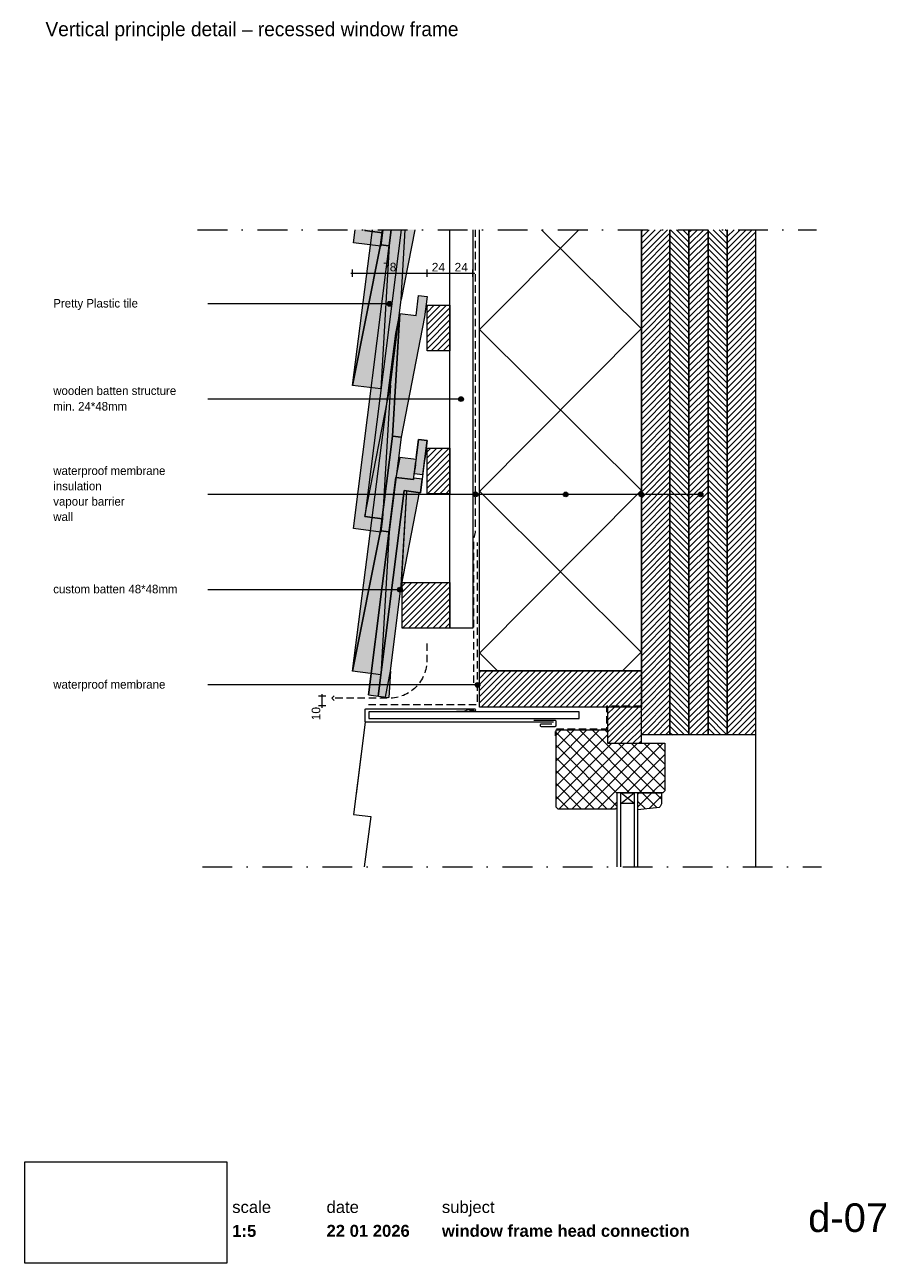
# Paper-space layout 'd-07 window frame head connection' of a CAD drawing. Header units: millimetres. Extents: x 14 to 195, y 11 to 271.
import ezdxf
from ezdxf.xclip import XClip

# ---------------------------------------------------------------- set-up
doc = ezdxf.new("R2010")
doc.units = ezdxf.units.MM
doc.header["$MEASUREMENT"] = 0
doc.header["$XCLIPFRAME"] = 0
for name, pattern in [('B0302', [12.51, 6.26, -3.125, 0, -3.125]), ('B0701', [2.3412, 1.56, -0.7812]), ('Wipeout_Contour', [1000, 0, -1000])]:
    doc.linetypes.add(name, pattern=pattern)
for name, color, linetype in [('#01', 7, 'Continuous'), ('00 tegels', 7, 'Continuous'), ('Dim - 1_50_100', 7, 'Continuous'), ('Info - 1_50_100', 7, 'Continuous'), ('Info - 1_5_10', 7, 'Continuous'), ('Info - Nederlands', 7, 'Continuous')]:
    doc.layers.add(name, color=color, linetype=linetype)
doc.styles.add('GENERATED_STYLE_1', font='HelveticaNeue.ttc')
doc.styles.add('GENERATED_STYLE_2', font='HelveticaNeue.ttc')
doc.styles.add('GENERATED_STYLE_3', font='Helvetica.ttc')
doc.styles.add('GENERATED_STYLE_4', font='txt')
picture_1 = doc.add_image_def('image1.png', size_in_pixel=(317, 159))
pattern_1 = [(45, (-1618.2844, -122.2952), (-0.6363961, 0.6363961), [])]
pattern_2 = [(315, (-1618.2844, -122.2952), (0.6363961, 0.6363961), [])]
pattern_3 = [(45, (-1618.2844, -122.2952), (-1.3435029, 1.3435029), []), (135, (-1618.2844, -122.2952), (1.3435029, 1.3435029), [])]

# ---------------------------------------------------------------- blocks, each defined once
blk = doc.blocks.new('Drawing_1_1', base_point=(-200, 60))
at = {"color": 2, "linetype": 'Continuous', "lineweight": 0}
for s, insert, char_height, attachment_point, style in [('\\A1;{\\pql;\\fHelvetica Neue|b0|i0|c0|p0;\\W1.000000;date}', (77.08, 24.14), 2.5, 1, 'GENERATED_STYLE_1'), ('\\A1;{\\pql;\\fHelvetica Neue|b0|i0|c0|p0;\\W1.000000;subject}', (101.31, 24.14), 2.5, 1, 'GENERATED_STYLE_1'), ('\\A1;{\\pqr;\\fHelvetica Neue|b0|i0|c0|p0;\\W1.000000;d-07}', (195, 23.65), 6, 3, 'GENERATED_STYLE_1'), ('\\A1;{\\pql;\\fHelvetica Neue|b1|i0|c0|p0;\\W1.000000;1:5}', (57.28, 19.12), 2.5, 1, 'GENERATED_STYLE_2'), ('\\A1;{\\pql;\\fHelvetica Neue|b1|i0|c0|p0;\\W1.000000;22 01 2026}', (77.08, 19.14), 2.5, 1, 'GENERATED_STYLE_2'), ('\\A1;{\\pql;\\fHelvetica Neue|b1|i0|c0|p0;\\W1.000000;window frame head connection}', (101.31, 19.14), 2.5, 1, 'GENERATED_STYLE_2')]:
    blk.add_mtext(s, dxfattribs=dict(at, insert=insert, char_height=char_height, attachment_point=attachment_point, style=style))
at = {"color": 254, "linetype": 'Wipeout_Contour', "lineweight": 0, "ltscale": 174.062972}
blk.add_wipeout([(13.71, 11.09), (56.11, 11.09), (56.11, 32.35), (13.71, 32.35)], dxfattribs=at)
at = {"color": 2, "linetype": 'Continuous', "lineweight": 0, "insert": (57.28, 24.14), "char_height": 2.5, "attachment_point": 1, "style": 'GENERATED_STYLE_1'}
blk.add_mtext('\\A1;{\\pql;\\fHelvetica Neue|b0|i0|c0|p0;\\W1.000000;scale}', dxfattribs=at)
at = {"color": 9, "lineweight": 0}
image = blk.add_image(picture_1, insert=(13.71, 11.09), size_in_units=(42.4, 21.27), dxfattribs=at)
image.set_boundary_path([(-0.5, -0.5), (316.5, 158.5)])
blk = doc.blocks.new('Drawing_2_1', base_point=(-1618.28, -122.3))
at = {"layer": '#01', "linetype": 'Continuous', "lineweight": 0, "true_color": 0x000000}
for points in [[(89.82, 212.46), (89.86, 212.27), (89.97, 212.1), (90.13, 212), (90.32, 211.96), (90.51, 212), (90.67, 212.1), (90.78, 212.27), (90.82, 212.46), (90.78, 212.65), (90.67, 212.81), (90.51, 212.92), (90.32, 212.96), (90.13, 212.92), (89.97, 212.81), (89.86, 212.65)], [(104.82, 192.46), (104.86, 192.27), (104.97, 192.1), (105.13, 192), (105.32, 191.96), (105.52, 192), (105.68, 192.1), (105.79, 192.27), (105.82, 192.46), (105.79, 192.65), (105.68, 192.81), (105.52, 192.92), (105.32, 192.96), (105.13, 192.92), (104.97, 192.81), (104.86, 192.65)], [(107.86, 172.46), (107.9, 172.27), (108.01, 172.1), (108.17, 172), (108.36, 171.96), (108.55, 172), (108.71, 172.1), (108.82, 172.27), (108.86, 172.46), (108.82, 172.65), (108.71, 172.81), (108.55, 172.92), (108.36, 172.96), (108.17, 172.92), (108.01, 172.81), (107.9, 172.65)], [(126.8, 172.46), (126.83, 172.27), (126.94, 172.1), (127.11, 172), (127.3, 171.96), (127.49, 172), (127.65, 172.1), (127.76, 172.27), (127.8, 172.46), (127.76, 172.65), (127.65, 172.81), (127.49, 172.92), (127.3, 172.96), (127.11, 172.92), (126.94, 172.81), (126.83, 172.65)], [(142.69, 172.46), (142.73, 172.27), (142.83, 172.1), (143, 172), (143.19, 171.96), (143.38, 172), (143.54, 172.1), (143.65, 172.27), (143.69, 172.46), (143.65, 172.65), (143.54, 172.81), (143.38, 172.92), (143.19, 172.96), (143, 172.92), (142.83, 172.81), (142.73, 172.65)], [(155.13, 172.46), (155.17, 172.27), (155.27, 172.1), (155.44, 172), (155.63, 171.96), (155.82, 172), (155.98, 172.1), (156.09, 172.27), (156.13, 172.46), (156.09, 172.65), (155.98, 172.81), (155.82, 172.92), (155.63, 172.96), (155.44, 172.92), (155.27, 172.81), (155.17, 172.65)], [(92, 152.46), (92.04, 152.27), (92.15, 152.1), (92.31, 152), (92.5, 151.96), (92.7, 152), (92.86, 152.1), (92.97, 152.27), (93, 152.46), (92.97, 152.65), (92.86, 152.81), (92.7, 152.92), (92.5, 152.96), (92.31, 152.92), (92.15, 152.81), (92.04, 152.65)], [(108.29, 132.46), (108.33, 132.27), (108.43, 132.1), (108.6, 132), (108.79, 131.96), (108.98, 132), (109.14, 132.1), (109.25, 132.27), (109.29, 132.46), (109.25, 132.65), (109.14, 132.81), (108.98, 132.92), (108.79, 132.96), (108.6, 132.92), (108.43, 132.81), (108.33, 132.65)]]:
    blk.add_hatch(color=18, dxfattribs=at).paths.add_polyline_path(points)
at = {"layer": '00 tegels', "linetype": 'Continuous', "lineweight": 0, "true_color": 0xffffff}
for points in [[(86.75, 228.02), (82.56, 195.34), (88.49, 194.59), (90.23, 224.61), (90.66, 228.02)], [(92.73, 228.02), (85.14, 167.83), (88.84, 167.36), (90.49, 195.37), (92.88, 213.97), (95.61, 228.02)], [(85.14, 227.83), (88.84, 227.36), (88.88, 228.02), (85.16, 228.02)], [(88.49, 134.59), (90.23, 164.61), (92.74, 184.45), (97.66, 209.76), (98.2, 214), (96.4, 214.23), (95.87, 210.02), (92.48, 210.45), (91.64, 206.23), (82.56, 135.34)], [(92.47, 180.2), (91.65, 176.03), (95.34, 175.57), (95.87, 179.78)], [(90.17, 129.85), (90.49, 135.37), (92.88, 153.97), (96.55, 172.85), (93.39, 173.25), (87.95, 130.13)]]:
    blk.add_hatch(color=7, dxfattribs=at).paths.add_polyline_path(points)
at = {"layer": '00 tegels', "linetype": 'Continuous', "lineweight": 0, "true_color": 0xe4e7e8}
for points in [[(82.73, 165.28), (88.49, 164.55), (88.84, 167.36), (85.14, 167.83), (92.73, 228.02), (90.64, 228.02)], [(82.73, 225.28), (88.49, 224.55), (88.84, 227.36), (85.14, 227.83), (85.16, 228.02), (83.08, 228.02)], [(98.19, 183.76), (96.4, 183.99), (95.5, 176.86), (97.29, 176.63)], [(91.65, 176.03), (85.9, 130.38), (87.95, 130.13), (93.39, 173.25), (96.82, 172.82), (97.17, 175.64), (95.38, 175.87), (95.34, 175.57)]]:
    blk.add_hatch(color=254, dxfattribs=at).paths.add_polyline_path(points)
at = {"layer": 'Info - 1_50_100', "linetype": 'Continuous', "lineweight": 0, "true_color": 0x000000}
h = blk.add_hatch(dxfattribs=at)
h.set_pattern_fill('415_Isolatie_ruit_0001', color=18, style=0, pattern_type=2)
h.set_pattern_definition([(45.152, (109.188, 240.974), (-16.9703, 16.8807), []), (135.152, (109.188, 240.974), (16.9703, 17.0605), [])])
h.paths.add_polyline_path([(143.19, 228.02), (109.19, 228.02), (109.19, 135.41), (143.19, 135.41)])
h = blk.add_hatch(dxfattribs=at)
h.set_pattern_fill('310_Naaldhout__01__0001', color=18, style=0, pattern_type=2)
h.set_pattern_definition(pattern_1)
h.paths.add_polyline_path([(149.19, 228.02), (143.19, 228.02), (143.19, 122.01), (149.19, 122.01)])
h = blk.add_hatch(dxfattribs=at)
h.set_pattern_fill('310_Naaldhout__02__0001', color=18, style=0, pattern_type=2)
h.set_pattern_definition(pattern_2)
h.paths.add_polyline_path([(153.19, 228.02), (149.19, 228.02), (149.19, 122.01), (153.19, 122.01)])
h = blk.add_hatch(dxfattribs=at)
h.set_pattern_fill('310_Naaldhout__01__0001', color=18, style=0, pattern_type=2)
h.set_pattern_definition(pattern_1)
h.paths.add_polyline_path([(157.19, 228.02), (153.19, 228.02), (153.19, 122.01), (157.19, 122.01)])
h = blk.add_hatch(dxfattribs=at)
h.set_pattern_fill('310_Naaldhout__02__0001', color=18, style=0, pattern_type=2)
h.set_pattern_definition(pattern_2)
h.paths.add_polyline_path([(161.19, 228.02), (157.19, 228.02), (157.19, 122.01), (161.19, 122.01)])
h = blk.add_hatch(dxfattribs=at)
h.set_pattern_fill('310_Naaldhout__01__0001', color=18, style=0, pattern_type=2)
h.set_pattern_definition(pattern_1)
h.paths.add_polyline_path([(167.19, 228.02), (161.19, 228.02), (161.19, 122.01), (167.19, 122.01)])
h = blk.add_hatch(dxfattribs=at)
h.set_pattern_fill('310_Naaldhout__01__0001', color=18, style=0, pattern_type=2)
h.set_pattern_definition(pattern_1)
h.paths.add_polyline_path([(109.19, 127.81), (143.19, 127.81), (143.19, 135.41), (109.19, 135.41)])
h = blk.add_hatch(dxfattribs=at)
h.set_pattern_fill('310_Naaldhout__01__0001', color=18, style=0, pattern_type=2)
h.set_pattern_definition(pattern_1)
h.paths.add_polyline_path([(136.1, 120.21), (143.19, 120.21), (143.19, 127.81), (136.1, 127.81)])
at = {"layer": 'Info - 1_5_10', "linetype": 'Continuous', "lineweight": 0, "true_color": 0x99a3a6}
h = blk.add_hatch(dxfattribs=at)
h.set_pattern_fill('310_Naaldhout__01__0001', color=253, style=0, pattern_type=2)
h.set_pattern_definition(pattern_1)
h.paths.add_polyline_path([(98.19, 212.18), (98.19, 202.58), (102.99, 202.58), (102.99, 212.18)])
h = blk.add_hatch(dxfattribs=at)
h.set_pattern_fill('310_Naaldhout__01__0001', color=253, style=0, pattern_type=2)
h.set_pattern_definition(pattern_1)
h.paths.add_polyline_path([(98.19, 182.18), (98.19, 172.58), (102.99, 172.58), (102.99, 182.18)])
h = blk.add_hatch(dxfattribs=at)
h.set_pattern_fill('310_Naaldhout__01__0001', color=253, style=0, pattern_type=2)
h.set_pattern_definition(pattern_1)
h.paths.add_polyline_path([(92.95, 153.98), (92.95, 144.38), (102.99, 144.38), (102.99, 153.98)])
h = blk.add_hatch(dxfattribs=at)
h.set_pattern_fill('305_Loofhout__02__0001', color=253, style=0, pattern_type=2)
h.set_pattern_definition(pattern_3)
h.paths.add_polyline_path([(136.1, 123.01), (125.3, 123.01), (125.3, 106.81), (125.7, 106.41), (137.7, 106.41), (138.07, 106.61), (138.07, 109.81), (144.3, 109.81), (147.7, 109.81), (148.1, 110.21), (148.1, 120.21), (136.1, 120.21)])
h = blk.add_hatch(dxfattribs=at)
h.set_pattern_fill('305_Loofhout__02__0001', color=253, style=0, pattern_type=2)
h.set_pattern_definition(pattern_3)
h.paths.add_polyline_path([(142.47, 109.81), (142.47, 106.27), (146.96, 106.74, 0.246914), (147.39, 107.83), (147.39, 109.81)])
at = {"layer": '#01', "color": 9, "linetype": 'Continuous', "lineweight": 0}
for p, q in [((89.82, 212.46), (52.15, 212.46)), ((104.82, 192.46), (52.15, 192.46)), ((142.69, 172.46), (52.15, 172.46)), ((107.86, 172.46), (52.15, 172.46)), ((155.13, 172.46), (64.59, 172.46)), ((126.8, 172.46), (68.97, 172.46)), ((92, 152.46), (52.15, 152.46)), ((108.29, 132.46), (52.15, 132.46)), ((85.9, 130.38), (90.17, 129.85)), ((85.21, 124.67), (83.28, 109.54)), ((167.19, 122.01), (167.19, 94.3)), ((138.87, 107.55), (141.67, 109.81)), ((141.67, 107.55), (138.87, 109.81))]:
    blk.add_line(p, q, dxfattribs=at)
at = {"layer": '#01', "color": 4, "linetype": 'Continuous', "lineweight": 0, "flags": 128}
blk.add_lwpolyline([(167.19, 228.02), (167.19, 122.01), (143.19, 122.01), (143.19, 228.02)], dxfattribs=at)
at = {"layer": '#01', "color": 2, "linetype": 'B0701', "lineweight": 0, "flags": 128}
for points in [[(85.9, 128.38), (108.79, 128.38), (108.79, 162.35)], [(143.19, 128.01), (135.9, 128.01), (135.9, 123.21), (125.1, 123.21), (125.1, 121.77)]]:
    blk.add_lwpolyline(points, dxfattribs=at)
at = {"layer": '#01', "color": 1, "linetype": 'Continuous', "lineweight": 0, "flags": 128}
blk.add_lwpolyline([(124.71, 124.67), (85.37, 124.67, -0.414214), (85.17, 124.92), (85.17, 127.27, -0.414214), (85.37, 127.47), (108.13, 127.47, -0.414214), (108.33, 127.27), (108.33, 127.15, -0.414214), (108.13, 126.95), (107.13, 126.95)], format="xyb", dxfattribs=at)
at = {"layer": '#01', "color": 9, "linetype": 'Continuous', "lineweight": 0, "flags": 128}
blk.add_lwpolyline([(108.04, 127.23), (106.75, 127.23), (105.93, 126.88), (104.38, 126.88)], dxfattribs=at)
blk.add_lwpolyline([(124.42, 124.23), (122.12, 124.23, 0.414214), (121.92, 124.03), (121.92, 123.97, 0.414214), (122.12, 123.77), (125.1, 123.77, 0.414214), (125.3, 123.97), (125.3, 124.81, 0.414214), (125.1, 125.01), (120.64, 125.01)], format="xyb", dxfattribs=at)
at = {"layer": '#01', "color": 1, "linetype": 'Continuous', "lineweight": 0}
for centre in [(90.32, 212.46), (105.32, 192.46), (108.36, 172.46), (127.3, 172.46), (143.19, 172.46), (155.63, 172.46), (92.5, 152.46), (108.79, 132.46)]:
    blk.add_circle(centre, 0.5, dxfattribs=at)
at = {"layer": '00 tegels', "color": 253, "linetype": 'Continuous', "lineweight": 0, "true_color": 0x99a3a6}
for p, q in [((82.56, 195.34), (86.75, 228.02)), ((88.44, 224.84), (88.84, 228.02)), ((88.84, 228.02), (88.44, 224.84)), ((90.66, 228.02), (90.23, 224.61)), ((82.56, 195.34), (88.44, 224.84)), ((88.44, 224.84), (82.56, 195.34)), ((90.23, 224.61), (88.44, 224.84)), ((88.44, 224.84), (90.23, 224.61)), ((90.23, 224.61), (88.49, 194.59)), ((95.87, 210.02), (96.4, 214.23)), ((96.4, 214.23), (98.2, 214)), ((98.2, 214), (97.66, 209.76)), ((90.94, 184.68), (92.48, 210.45)), ((92.48, 210.45), (90.94, 184.68)), ((91.64, 206.23), (92.48, 210.45)), ((92.48, 210.45), (95.87, 210.02)), ((97.66, 209.76), (92.74, 184.45)), ((82.56, 135.34), (91.64, 206.23)), ((88.49, 194.59), (82.56, 195.34)), ((88.44, 164.84), (90.94, 184.68)), ((90.94, 184.68), (88.44, 164.84)), ((92.74, 184.45), (90.94, 184.68)), ((90.94, 184.68), (92.74, 184.45)), ((92.74, 184.45), (90.23, 164.61)), ((82.56, 135.34), (88.44, 164.84)), ((88.44, 164.84), (82.56, 135.34)), ((90.23, 164.61), (88.44, 164.84)), ((88.44, 164.84), (90.23, 164.61)), ((90.23, 164.61), (88.49, 134.59)), ((88.49, 134.59), (82.56, 135.34))]:
    blk.add_line(p, q, dxfattribs=at)
at = {"layer": '00 tegels', "color": 2, "linetype": 'Continuous', "lineweight": 0}
for p, q in [((82.73, 165.28), (90.64, 228.02)), ((82.73, 225.28), (83.08, 228.02)), ((92.73, 228.02), (85.14, 167.83)), ((85.16, 228.02), (85.14, 227.83)), ((85.14, 227.83), (88.84, 227.36)), ((88.84, 227.36), (88.49, 224.55)), ((88.49, 224.55), (82.73, 225.28)), ((95.92, 180.17), (96.4, 183.99)), ((96.4, 183.99), (98.19, 183.76)), ((98.19, 183.76), (97.71, 179.95)), ((95.34, 175.57), (95.82, 179.38)), ((97.61, 179.15), (96.82, 172.82)), ((85.9, 130.38), (91.65, 176.03)), ((91.65, 176.03), (95.34, 175.57)), ((93.39, 173.25), (87.95, 130.13)), ((96.82, 172.82), (93.39, 173.25)), ((85.14, 167.83), (88.84, 167.36)), ((88.84, 167.36), (88.49, 164.55)), ((88.49, 164.55), (82.73, 165.28))]:
    blk.add_line(p, q, dxfattribs=at)
at = {"layer": '00 tegels', "color": 9, "linetype": 'Continuous', "lineweight": 0}
for p, q in [((85.14, 227.83), (85.18, 228.02)), ((88.84, 227.36), (85.14, 227.83)), ((88.88, 228.02), (88.84, 227.36)), ((95.61, 228.02), (92.76, 213.37)), ((92.76, 213.37), (93.62, 228.02)), ((90.49, 195.37), (92.76, 213.37)), ((85.14, 167.83), (90.49, 195.37)), ((90.49, 195.37), (88.84, 167.36)), ((92.47, 180.2), (91.65, 176.03)), ((95.87, 179.77), (92.47, 180.2)), ((95.92, 180.17), (95.82, 179.38)), ((97.71, 179.95), (97.61, 179.15)), ((96.55, 172.85), (92.76, 153.37)), ((92.79, 153.38), (93.95, 173.18)), ((88.84, 167.36), (85.14, 167.83)), ((90.49, 135.37), (92.76, 153.37)), ((89.44, 129.94), (90.49, 135.37)), ((90.49, 135.37), (90.17, 129.85))]:
    blk.add_line(p, q, dxfattribs=at)
at = {"layer": '00 tegels', "color": 2, "linetype": 'Continuous', "lineweight": 0, "flags": 128}
for points in [[(98.19, 183.76), (96.4, 183.99), (95.5, 176.86), (97.29, 176.63)], [(91.65, 176.03), (85.9, 130.38), (87.95, 130.13), (93.39, 173.25), (96.82, 172.82), (97.17, 175.64), (95.38, 175.87), (95.34, 175.57)]]:
    blk.add_lwpolyline(points, close=True, dxfattribs=at)
at = {"layer": '00 tegels', "color": 9, "linetype": 'Continuous', "lineweight": 0, "flags": 128}
for points in [[(95.87, 179.77), (92.47, 180.2), (91.65, 176.03)], [(95.73, 178.64), (95.6, 177.65)], [(96.55, 172.85), (92.76, 153.37), (93.93, 173.18)], [(90.49, 135.37), (92.76, 153.37)], [(85.21, 124.67), (82.73, 105.28), (86.35, 104.82), (85, 94.3)]]:
    blk.add_lwpolyline(points, dxfattribs=at)
at = {"layer": 'Dim - 1_50_100', "color": 1, "linetype": 'Continuous', "lineweight": 0}
for p, q in [((82.16, 218.89), (82.56, 218.89)), ((82.56, 218.14), (82.56, 219.64)), ((82.56, 218.89), (98.19, 218.89)), ((98.19, 218.14), (98.19, 219.64)), ((98.19, 218.89), (102.99, 218.89)), ((102.99, 218.14), (102.99, 219.64)), ((102.99, 218.89), (107.79, 218.89)), ((107.79, 218.14), (107.79, 219.64)), ((107.79, 218.89), (108.19, 218.89)), ((76.9, 130.12), (75.4, 130.12)), ((76.15, 130.12), (76.15, 130.52)), ((76.15, 128.07), (76.15, 130.12)), ((76.9, 128.07), (75.4, 128.07)), ((76.15, 127.67), (76.15, 128.07))]:
    blk.add_line(p, q, dxfattribs=at)
at = {"layer": 'Info - 1_50_100', "color": 3, "linetype": 'Continuous', "lineweight": 0}
blk.add_line((143.19, 129.61), (143.19, 228.02), dxfattribs=at)
at = {"layer": 'Info - 1_50_100', "color": 9, "linetype": 'Continuous', "lineweight": 0}
for q in [(78.68, 130.17), (78.68, 129.17)]:
    blk.add_line((78.18, 129.67), q, dxfattribs=at)
at = {"layer": 'Info - 1_50_100', "color": 9, "linetype": 'Continuous', "lineweight": 0, "flags": 128}
for points in [[(107.79, 228.02), (107.79, 144.38), (102.99, 144.38), (102.99, 228.02)], [(149.19, 228.02), (149.19, 122.01), (143.19, 122.01), (143.19, 228.02)], [(153.19, 228.02), (153.19, 122.01), (149.19, 122.01), (149.19, 228.02)], [(157.19, 228.02), (157.19, 122.01), (153.19, 122.01), (153.19, 228.02)], [(161.19, 228.02), (161.19, 122.01), (157.19, 122.01), (157.19, 228.02)], [(167.19, 228.02), (167.19, 122.01), (161.19, 122.01), (161.19, 228.02)]]:
    blk.add_lwpolyline(points, dxfattribs=at)
at = {"layer": 'Info - 1_50_100', "color": 2, "linetype": 'B0701', "lineweight": 0, "flags": 128}
blk.add_lwpolyline([(108.03, 132.88), (108.03, 163), (108.36, 164.52), (108.36, 228.02)], dxfattribs=at)
at = {"layer": 'Info - 1_50_100', "color": 1, "linetype": 'Continuous', "lineweight": 0, "flags": 128}
blk.add_lwpolyline([(143.19, 228.02), (143.19, 135.41), (109.19, 135.41), (109.19, 228.02)], dxfattribs=at)
at = {"layer": 'Info - 1_50_100', "color": 9, "linetype": 'B0701', "lineweight": 0, "flags": 128}
blk.add_lwpolyline([(98.17, 141.16), (98.17, 137.67, -0.414214), (90.17, 129.67), (78.18, 129.67)], format="xyb", dxfattribs=at)
at = {"layer": 'Info - 1_50_100', "color": 2, "linetype": 'Continuous', "lineweight": 0, "flags": 128}
blk.add_lwpolyline([(109.19, 127.81), (109.19, 135.41), (143.19, 135.41), (143.19, 127.81)], close=True, dxfattribs=at)
at = {"layer": 'Info - 1_50_100', "color": 9, "linetype": 'Continuous', "lineweight": 0, "flags": 128}
for points in [[(136.1, 120.21), (143.19, 120.21), (143.19, 127.81), (136.1, 127.81)], [(130.11, 125.41), (130.11, 126.81), (85.93, 126.81), (85.93, 125.41)]]:
    blk.add_lwpolyline(points, close=True, dxfattribs=at)
at = {"layer": 'Info - 1_5_10', "color": 1, "linetype": 'Continuous', "lineweight": 0, "flags": 128}
for points in [[(98.19, 212.18), (102.99, 212.18), (102.99, 202.58), (98.19, 202.58)], [(98.19, 182.18), (102.99, 182.18), (102.99, 172.58), (98.19, 172.58)], [(92.95, 153.98), (102.99, 153.98), (102.99, 144.38), (92.95, 144.38)], [(138.87, 109.81), (141.67, 109.81), (141.67, 107.55), (138.87, 107.55)]]:
    blk.add_lwpolyline(points, close=True, dxfattribs=at)
at = {"layer": 'Info - 1_5_10', "color": 2, "linetype": 'Continuous', "lineweight": 0, "flags": 128}
blk.add_lwpolyline([(136.1, 123.01), (136.1, 120.21), (148.1, 120.21), (148.1, 110.21), (147.7, 109.81), (144.3, 109.81), (138.07, 109.81), (138.07, 106.61), (137.7, 106.41), (125.7, 106.41), (125.3, 106.81), (125.3, 123.01)], close=True, dxfattribs=at)
at = {"layer": 'Info - 1_5_10', "color": 9, "linetype": 'Continuous', "lineweight": 0, "flags": 128}
for points in [[(138.87, 94.3), (138.87, 109.81), (138.07, 109.81), (138.07, 94.3)], [(142.47, 94.3), (142.47, 109.81), (141.67, 109.81), (141.67, 94.3)]]:
    blk.add_lwpolyline(points, dxfattribs=at)
at = {"layer": 'Info - 1_5_10', "color": 2, "linetype": 'Continuous', "lineweight": 0, "flags": 128}
blk.add_lwpolyline([(142.47, 109.81), (147.39, 109.81), (147.39, 107.83, -0.246914), (146.96, 106.74), (142.47, 106.27)], format="xyb", close=True, dxfattribs=at)
at = {"layer": 'Dim - 1_50_100', "color": 2, "linetype": 'Continuous', "lineweight": 0, "char_height": 1.8, "width": 2.8266, "attachment_point": 7, "style": 'GENERATED_STYLE_3'}
for s, insert in [('\\A1;{\\pql;\\fHelvetica|b0|i0|c0|p0;\\W1.000000;78}', (88.96, 219.25)), ('\\A1;{\\pql;\\fHelvetica|b0|i0|c0|p0;\\W1.000000;24}', (99.17, 219.25)), ('\\A1;{\\pql;\\fHelvetica|b0|i0|c0|p0;\\W1.000000;24}', (103.97, 219.25))]:
    blk.add_mtext(s, dxfattribs=dict(at, insert=insert))
at = {"layer": 'Dim - 1_50_100', "color": 2, "linetype": 'Continuous', "lineweight": 0, "insert": (75.79, 125.04), "char_height": 1.8, "width": 2.8266, "attachment_point": 7, "rotation": 90, "style": 'GENERATED_STYLE_3'}
blk.add_mtext('\\A1;{\\pql;\\fHelvetica|b0|i0|c0|p0;\\W1.000000;10}', dxfattribs=at)
at = {"layer": 'Info - Nederlands', "color": 2, "linetype": 'Continuous', "lineweight": 0, "char_height": 1.8, "attachment_point": 4, "style": 'GENERATED_STYLE_4'}
for s, insert in [('\\A1;{\\pql;\\fWork Sans|b0|i0|c0|p0;\\W1.000000;Pretty Plastic tile }', (19.69, 212.31)), ('\\A1;{\\pql;\\fWork Sans|b0|i0|c0|p0;\\W1.000000;waterproof membrane}', (19.69, 132.32))]:
    blk.add_mtext(s, dxfattribs=dict(at, insert=insert))
at = {"layer": 'Info - Nederlands', "color": 2, "linetype": 'Continuous', "lineweight": 0, "char_height": 1.8, "width": 30.8877, "attachment_point": 4, "style": 'GENERATED_STYLE_4'}
for s, insert, line_spacing_factor in [('\\A1;{\\pql;\\fWork Sans|b0|i0|c0|p0;\\W1.000000;wooden batten structure\\P\\pql;\\fWork Sans|b0|i0|c0|p0;\\W1.000000;min. 24*48mm}', (19.69, 192.58), 1.089132), ('\\A1;{\\pql;\\fWork Sans|b0|i0|c0|p0;\\W1.000000;custom batten 48*48mm}', (19.69, 152.58), 1.144272)]:
    blk.add_mtext(s, dxfattribs=dict(at, insert=insert, line_spacing_factor=line_spacing_factor))
at = {"layer": 'Info - Nederlands', "color": 2, "linetype": 'Continuous', "lineweight": 0, "insert": (19.69, 172.59), "char_height": 1.8, "attachment_point": 4, "line_spacing_factor": 1.07353, "style": 'GENERATED_STYLE_4'}
blk.add_mtext('\\A1;{\\pql;\\fWork Sans|b0|i0|c0|p0;\\W1.000000;waterproof membrane\\P\\pql;\\fWork Sans|b0|i0|c0|p0;\\W1.000000;insulation\\P\\pql;\\fWork Sans|b0|i0|c0|p0;\\W1.000000;vapour barrier\\P\\pql;\\fWork Sans|b0|i0|c0|p0;\\W1.000000;wall}', dxfattribs=at)

psp = doc.layouts.new('d-07 window frame head connection')

# ---------------------------------------------------------------- linework, layer by layer
at = {"layer": '#01', "color": 3, "linetype": 'B0302', "lineweight": 0}
for p, q in [((50, 228.02), (180, 228.02)), ((51.01, 94.3), (181.01, 94.3))]:
    psp.add_line(p, q, dxfattribs=at)

# ---------------------------------------------------------------- block references
at = {"color": 4, "linetype": 'Continuous', "lineweight": 0}
ref = psp.add_blockref('Drawing_2_1', (-1618.28, -122.3), dxfattribs=at)
XClip(ref).set_block_clipping_path([(14.109535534, 94.2964502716), (200.5770745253, 228.0214961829)])
ref = psp.add_blockref('Drawing_1_1', (-200, 60), dxfattribs=at)
XClip(ref).set_block_clipping_path([(-287.3178906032, -75.7273941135), (502.7286062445, 56.3449743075)])

# ---------------------------------------------------------------- texts
at = {"layer": 'Info - 1_5_10', "color": 2, "linetype": 'Continuous', "lineweight": 0, "insert": (18.06, 267.72), "char_height": 3, "attachment_point": 7, "style": 'GENERATED_STYLE_4'}
psp.add_mtext('\\A1;{\\pql;\\fWork Sans|b0|i0|c0|p0;\\W1.000000;Vertical principle detail – recessed window frame}', dxfattribs=at)

doc.saveas('drawing.dxf')
